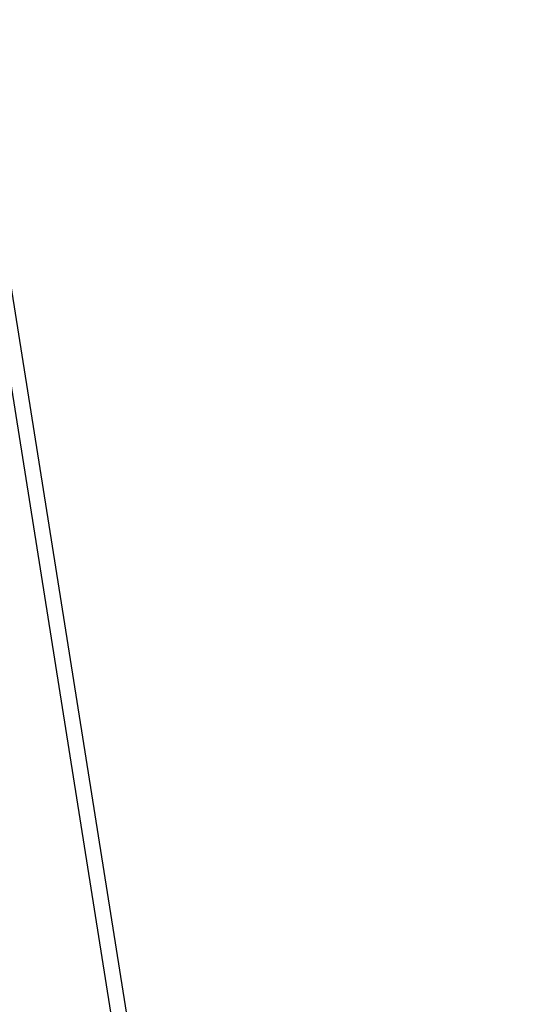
# Model space of a CAD drawing. Extents: x 447693 to 448165, y 439527 to 440695.
# Tile 16 of 16: x 448003 to 448165, y 440375 to 440695. Entities that reach past the tile are written whole.
import ezdxf

# ---------------------------------------------------------------- set-up
doc = ezdxf.new("R2010")
doc.units = 0
doc.header["$LTSCALE"] = 2
doc.header["$MEASUREMENT"] = 0
doc.linetypes.add('AUSGEZOGEN', pattern=[0])
doc.layers.get('0').update_dxf_attribs({"linetype": 'AUSGEZOGEN'})
for name, color, linetype in [('FBR', 8, 'CONTINUOUS'), ('Planeinteilung', 6, 'CONTINUOUS'), ('RAHMEN', 250, 'AUSGEZOGEN')]:
    doc.layers.add(name, color=color, linetype=linetype)

# ---------------------------------------------------------------- blocks, each defined once
blk = doc.blocks.new('1135297')
blk.add_line((1135, 297), (0, 297))
at = {"layer": 'RAHMEN'}
blk.add_line((950, 292), (25, 292), dxfattribs=at)

msp = doc.modelspace()

# ---------------------------------------------------------------- linework, layer by layer
at = {"layer": 'FBR'}
for points in [[(447874.06, 440515.26, 0.001447), (447878.56, 440486.63, 0.000006), (447888.38, 440424.91), (447896.24, 440375.53), (447904.1, 440326.15), (447915.88, 440252.08, -0.000002), (447923.74, 440202.7, 0.000002), (447931.6, 440153.32), (447943.38, 440079.25), (447951.24, 440029.88, 0.000001), (447957.13, 439992.84), (447963.03, 439955.81, -0.000005), (447968.92, 439918.77, 0.000005), (447974.81, 439881.74, 0.000004), (447982.67, 439832.36, -0.000003), (447990.53, 439782.98), (447998.23, 439734.57), (448001.99, 439710.97), (448010.17, 439659.54, -0.000001), (448018.03, 439610.16, 0.000002), (448025.88, 439560.78), (448027.3, 439551.87)], [(447869.98, 440514.59, -0.002287), (447874.61, 440486, 0.000006), (447884.43, 440424.28), (447892.29, 440374.9), (447900.15, 440325.52), (447911.93, 440251.45, -0.000002), (447919.79, 440202.07, 0.000002), (447927.65, 440152.69), (447939.43, 440078.63), (447947.29, 440029.25, 0.000001), (447953.18, 439992.21), (447959.08, 439955.18, -0.000005), (447964.97, 439918.14, 0.000005), (447970.86, 439881.11, 0.000004), (447978.72, 439831.73, -0.000003), (447986.58, 439782.35), (447994.28, 439733.94), (447998.04, 439710.34), (448006.22, 439658.91, -0.000001), (448014.08, 439609.53, 0.000002), (448021.93, 439560.15), (448023.35, 439551.24)], [(447896.88, 440466.95, 0.000004), (447903.2, 440427.26), (447911.05, 440377.88), (447918.91, 440328.51), (447930.7, 440254.44, -0.000002), (447938.55, 440205.06, 0.000002), (447946.41, 440155.68), (447958.2, 440081.61), (447966.05, 440032.23, 0.000001), (447971.95, 439995.2), (447977.84, 439958.16, -0.000005), (447983.73, 439921.13, 0.000005), (447989.62, 439884.1, 0.000004), (447997.48, 439834.72, -0.000003), (448005.34, 439785.34), (448013.04, 439736.92), (448016.8, 439713.32), (448024.98, 439661.89, -0.000001), (448032.84, 439612.51, 0.000002), (448040.7, 439563.13), (448042.11, 439554.22)]]:
    msp.add_lwpolyline(points, format="xyb", dxfattribs=at)

# ---------------------------------------------------------------- block references
at = {"layer": 'Planeinteilung', "linetype": 'Continuous', "rotation": 279.0411497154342}
msp.add_blockref('1135297', (447692.94, 440647.94), dxfattribs=at)

doc.saveas('drawing.dxf')
